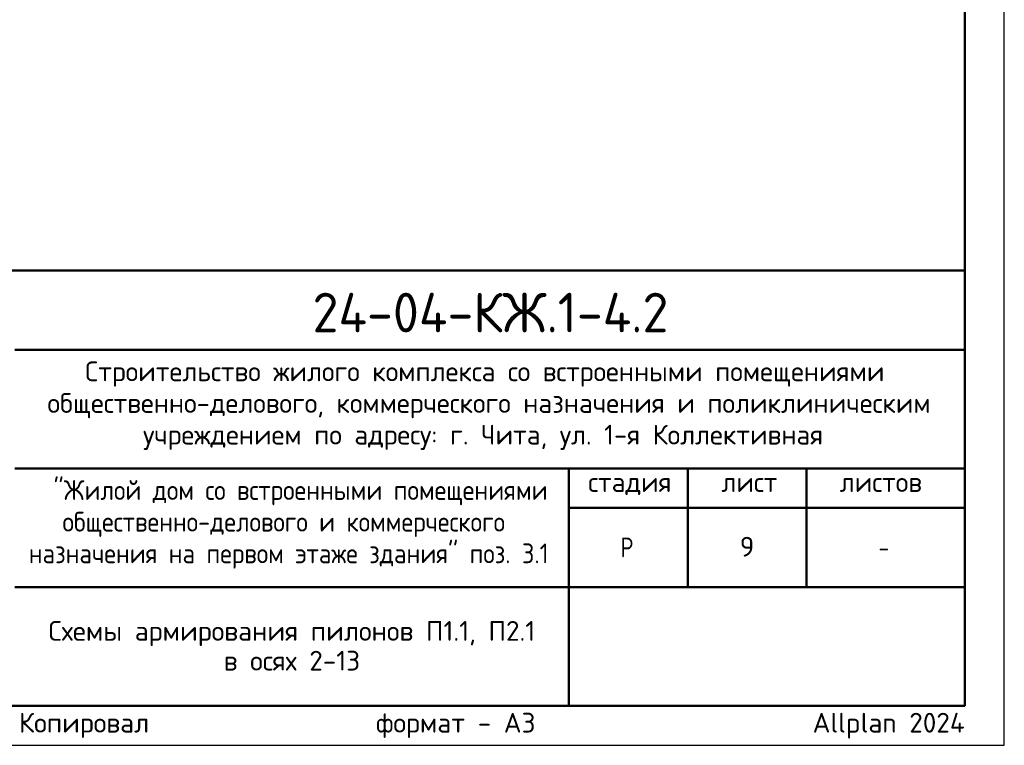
# Model space of a CAD drawing. Header units: millimetres. Extents: x 0 to 42000, y 0 to 29700.
# Tile 11 of 15: x 29561 to 42000, y 0 to 9170. Entities that reach past the tile are written whole.
import ezdxf

# ---------------------------------------------------------------- set-up
doc = ezdxf.new("R2010")
doc.units = ezdxf.units.MM
doc.layers.add('Standard', color=7, linetype='Continuous', lineweight=25)
doc.layers.add('Надписи', color=7, linetype='Continuous', lineweight=25)
doc.styles.add('ISOCPEUR', font='txt')

msp = doc.modelspace()

# ---------------------------------------------------------------- linework, layer by layer
at = {"layer": 'Standard', "color": 7, "linetype": 'Continuous', "lineweight": 50, "transparency": 33554687}
for p, q in [((23000, 6000), (41500, 6000)), ((29500, 5000), (41500, 5000)), ((29500, 3500), (41500, 3500)), ((36500, 2000), (36500, 3500)), ((38000, 2000), (38000, 3500)), ((39500, 2000), (39500, 3500)), ((36500, 3000), (41500, 3000)), ((29500, 2000), (41500, 2000)), ((36500, 500), (36500, 2000)), ((36500, 500), (36500, 2000))]:
    msp.add_line(p, q, dxfattribs=at)
at = {"layer": 'Standard', "color": 7, "linetype": 'Continuous', "lineweight": 25, "transparency": 33554687}
for p, q in [((41500, 500), (41500, 6000)), ((23000, 500), (41500, 500)), ((23000, 500), (41500, 500)), ((23000, 500), (41500, 500))]:
    msp.add_line(p, q, dxfattribs=at)
msp.add_lwpolyline([(0, 0), (42000, 0), (42000, 29700), (0, 29700), (0, 0)], close=True, dxfattribs=at)
at = {"layer": 'Standard', "color": 7, "linetype": 'Continuous', "lineweight": 50, "transparency": 33554687}
msp.add_lwpolyline([(2000, 29200), (41500, 29200), (41500, 500), (2000, 500), (2000, 29200)], close=True, dxfattribs=at)
at = {"layer": 'Standard', "color": 7, "linetype": 'Continuous', "lineweight": 13, "transparency": 33554687}
msp.add_lwpolyline([(41500, 29200), (23000, 29200), (23000, 6000), (41500, 6000), (41500, 29200)], dxfattribs=at)
at = {"layer": 'Standard', "color": 7, "linetype": 'Continuous', "lineweight": 25, "transparency": 33554687}
msp.add_lwpolyline([(41500, 6000), (23000, 6000), (23000, 500), (41500, 500), (41500, 6000)], dxfattribs=at)

# ---------------------------------------------------------------- texts
at = {"layer": 'Standard', "color": 7, "linetype": 'Continuous', "lineweight": 50, "transparency": 33554687, "insert": (33260, 5218), "char_height": 500, "width": 4986.98, "attachment_point": 7, "style": 'ISOCPEUR'}
msp.add_mtext('\\W0.96;24-04-КЖ.1-4.2', dxfattribs=at)
at = {"layer": 'Standard', "color": 7, "linetype": 'Continuous', "lineweight": 25, "transparency": 33554687, "char_height": 250, "attachment_point": 7, "style": 'ISOCPEUR'}
for s, insert, width in [('\\W0.99;Строительство жилого комплекса со встроенными помещениями', (30388, 4533), 10343.94), ('\\W0.99;общественно-делового, коммерческого назначения и поликлиническим', (29912, 4133), 11292.27), ('\\W0.99;учреждением по адресу: г. Чита, ул. 1-я Коллективная', (31119, 3733), 8881.18), ('\\W0.90;"Жилой дом со встроенными помещениями', (29989, 3033), 6132.51), ('\\W0.90;общественно-делового и коммерческого', (30102, 2633), 5904.55), ('\\W0.99;стадия    лист     листов', (36743, 3162), 4372.59), ('\\W0.90;назначения на первом этаже здания" поз. 3.1', (29676, 2233), 6756.08), ('\\W0.80;Р', (37150, 2375), 299.86), ('\\W0.78;-', (40412, 2375), 272.01)]:
    msp.add_mtext(s, dxfattribs=dict(at, insert=insert, width=width))
at = {"layer": 'Standard', "color": 7, "linetype": 'Continuous', "lineweight": 25, "transparency": 33554687, "insert": (33000, 1571), "char_height": 250, "width": 6029.38, "attachment_point": 2, "line_spacing_factor": 0.903614}
msp.add_mtext('\\A1;{\\fISOCPEUR|i0|b0;\\H250.000000;\\W1.000000;\\C7;Схемы армирования пилонов П1.1, П2.1}\\P{\\fISOCPEUR|i0|b0;\\H250.000000;\\W1.000000;\\C7;в осях 2-13}\\P', dxfattribs=at)
at = {"layer": 'Standard', "color": 8, "linetype": 'Continuous', "lineweight": 13, "transparency": 33554687, "insert": (41500, 248), "char_height": 250, "width": 11749.46, "attachment_point": 6, "style": 'ISOCPEUR'}
msp.add_mtext('\\A1;{\\fISOCPEUR|i0|b0;\\H250.000000;\\W1.000000;\\C8;Копировал                  формат - А3                      Allplan 2024}\\P', dxfattribs=at)
at = {"layer": 'Надписи', "color": 7, "linetype": 'Continuous', "lineweight": 13, "transparency": 33554687, "insert": (38750, 2510), "char_height": 250, "width": 272.22, "attachment_point": 5, "style": 'ISOCPEUR'}
msp.add_mtext('\\A1;{\\fISOCPEUR|i0|b0;\\H250.000000;\\W1.000000;\\C7;9}\\P', dxfattribs=at)

doc.saveas('drawing.dxf')
